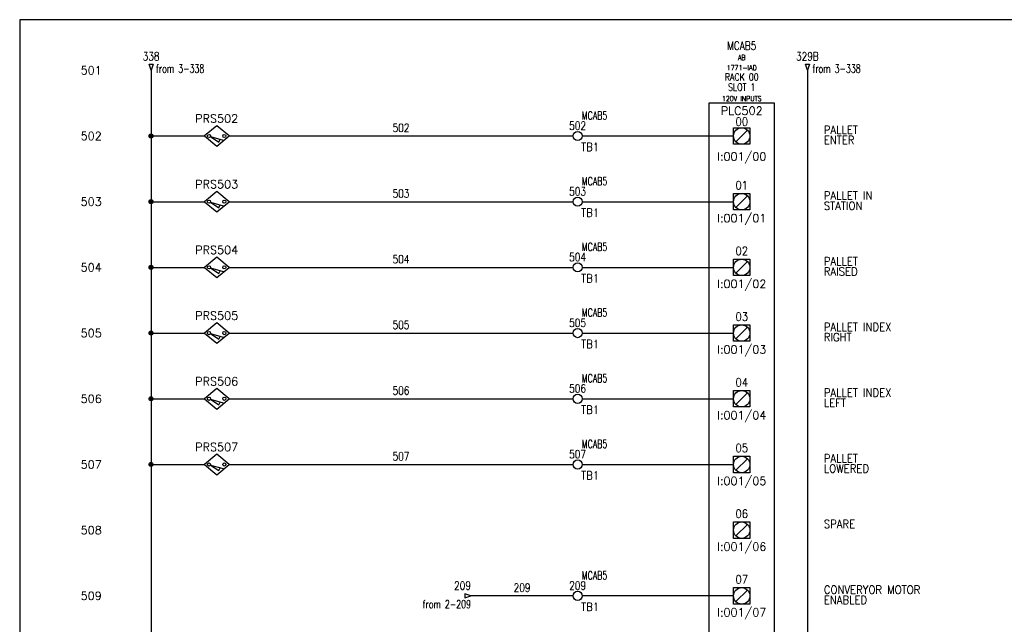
# Model space of a CAD drawing. Header units: inches. Extents: x 0 to 30, y 0 to 19.
# Tile 2 of 2: x 0 to 15, y 9.8 to 19. Entities that reach past the tile are written whole.
import ezdxf
from ezdxf.enums import TextEntityAlignment as Align

# ---------------------------------------------------------------- set-up
doc = ezdxf.new("R2010")
doc.units = ezdxf.units.IN
doc.header["$MEASUREMENT"] = 0
for name, color, linetype in [('BLK_14AWG', 252, 'Continuous'), ('DESC', 1, 'Continuous'), ('LOC', 140, 'Continuous'), ('MISC', 30, 'Continuous'), ('RED_18AWG', 1, 'Continuous'), ('SYMS', 7, 'Continuous'), ('TAGS', 30, 'Continuous'), ('TERMS', 6, 'Continuous'), ('WHT_16AWG', 7, 'Continuous'), ('WIRENO', 3, 'Continuous'), ('WIREREF', 52, 'Continuous'), ('WIREREF_DEST', 62, 'Continuous'), ('XREF', 7, 'Continuous')]:
    doc.layers.add(name, color=color, linetype=linetype)
doc.layers.add('Viewports', color=3, linetype='Continuous', plot=False)
doc.styles.add('WD', font='romans.shx')

# ---------------------------------------------------------------- blocks, each defined once
blk = doc.blocks.new('PLCIO_4C34')
at = {"layer": 'SYMS'}
for p, q in [((0.5, 0.5), (-0.5, 0.5)), ((-0.5, 0.5), (-0.5, -16.375)), ((0.5, -16.375), (0.5, 0.5)), ((-0.125, 0.125), (0.125, 0.125)), ((-0.125, -0.125), (-0.125, 0.125)), ((-0.125, 0.125), (0.125, 0.125)), ((-0.125, -0.125), (-0.125, 0.125)), ((0.088, 0.088), (-0.088, -0.088)), ((0.125, 0.125), (0.125, -0.125)), ((0.125, 0.125), (0.125, -0.125)), ((0.125, -0.125), (-0.125, -0.125)), ((0.125, -0.125), (-0.125, -0.125)), ((-0.125, -0.875), (0.125, -0.875)), ((-0.125, -1.125), (-0.125, -0.875)), ((-0.125, -0.875), (0.125, -0.875)), ((-0.125, -1.125), (-0.125, -0.875)), ((0.125, -0.875), (0.125, -1.125)), ((0.125, -0.875), (0.125, -1.125)), ((0.088, -0.912), (-0.088, -1.088)), ((0.125, -1.125), (-0.125, -1.125)), ((0.125, -1.125), (-0.125, -1.125)), ((-0.125, -1.875), (0.125, -1.875)), ((-0.125, -2.125), (-0.125, -1.875)), ((-0.125, -1.875), (0.125, -1.875)), ((-0.125, -2.125), (-0.125, -1.875)), ((0.088, -1.912), (-0.088, -2.088)), ((0.125, -1.875), (0.125, -2.125)), ((0.125, -1.875), (0.125, -2.125)), ((0.125, -2.125), (-0.125, -2.125)), ((0.125, -2.125), (-0.125, -2.125)), ((-0.125, -2.875), (0.125, -2.875)), ((-0.125, -3.125), (-0.125, -2.875)), ((-0.125, -2.875), (0.125, -2.875)), ((-0.125, -3.125), (-0.125, -2.875)), ((0.088, -2.912), (-0.088, -3.088)), ((0.125, -2.875), (0.125, -3.125)), ((0.125, -2.875), (0.125, -3.125)), ((0.125, -3.125), (-0.125, -3.125)), ((0.125, -3.125), (-0.125, -3.125)), ((-0.125, -3.875), (0.125, -3.875)), ((-0.125, -4.125), (-0.125, -3.875)), ((-0.125, -3.875), (0.125, -3.875)), ((-0.125, -4.125), (-0.125, -3.875)), ((0.125, -3.875), (0.125, -4.125)), ((0.125, -3.875), (0.125, -4.125)), ((0.088, -3.912), (-0.088, -4.088)), ((0.125, -4.125), (-0.125, -4.125)), ((0.125, -4.125), (-0.125, -4.125)), ((-0.125, -4.875), (0.125, -4.875)), ((-0.125, -5.125), (-0.125, -4.875)), ((-0.125, -4.875), (0.125, -4.875)), ((-0.125, -5.125), (-0.125, -4.875)), ((0.088, -4.912), (-0.088, -5.088)), ((0.125, -4.875), (0.125, -5.125)), ((0.125, -4.875), (0.125, -5.125)), ((0.125, -5.125), (-0.125, -5.125)), ((0.125, -5.125), (-0.125, -5.125)), ((-0.125, -5.875), (0.125, -5.875)), ((-0.125, -6.125), (-0.125, -5.875)), ((-0.125, -5.875), (0.125, -5.875)), ((-0.125, -6.125), (-0.125, -5.875)), ((0.088, -5.912), (-0.088, -6.088)), ((0.125, -5.875), (0.125, -6.125)), ((0.125, -5.875), (0.125, -6.125)), ((0.125, -6.125), (-0.125, -6.125)), ((0.125, -6.125), (-0.125, -6.125)), ((-0.125, -6.875), (0.125, -6.875)), ((-0.125, -7.125), (-0.125, -6.875)), ((-0.125, -6.875), (0.125, -6.875)), ((-0.125, -7.125), (-0.125, -6.875)), ((0.125, -6.875), (0.125, -7.125)), ((0.125, -6.875), (0.125, -7.125)), ((0.088, -6.912), (-0.088, -7.088)), ((0.125, -7.125), (-0.125, -7.125)), ((0.125, -7.125), (-0.125, -7.125)), ((-0.125, -7.875), (0.125, -7.875)), ((-0.125, -8.125), (-0.125, -7.875)), ((-0.125, -7.875), (0.125, -7.875)), ((-0.125, -8.125), (-0.125, -7.875)), ((0.088, -7.912), (-0.088, -8.088)), ((0.125, -7.875), (0.125, -8.125)), ((0.125, -7.875), (0.125, -8.125)), ((0.125, -8.125), (-0.125, -8.125)), ((0.125, -8.125), (-0.125, -8.125)), ((-0.125, -8.875), (0.125, -8.875)), ((-0.125, -9.125), (-0.125, -8.875)), ((-0.125, -8.875), (0.125, -8.875)), ((-0.125, -9.125), (-0.125, -8.875)), ((0.088, -8.912), (-0.088, -9.088)), ((0.125, -8.875), (0.125, -9.125)), ((0.125, -8.875), (0.125, -9.125)), ((0.125, -9.125), (-0.125, -9.125)), ((0.125, -9.125), (-0.125, -9.125)), ((-0.125, -9.875), (0.125, -9.875)), ((-0.125, -10.125), (-0.125, -9.875)), ((-0.125, -9.875), (0.125, -9.875)), ((-0.125, -10.125), (-0.125, -9.875)), ((0.125, -9.875), (0.125, -10.125)), ((0.125, -9.875), (0.125, -10.125)), ((0.088, -9.912), (-0.088, -10.088)), ((0.125, -10.125), (-0.125, -10.125)), ((0.125, -10.125), (-0.125, -10.125)), ((-0.125, -10.875), (0.125, -10.875)), ((-0.125, -11.125), (-0.125, -10.875)), ((-0.125, -10.875), (0.125, -10.875)), ((-0.125, -11.125), (-0.125, -10.875)), ((0.088, -10.912), (-0.088, -11.088)), ((0.125, -10.875), (0.125, -11.125)), ((0.125, -10.875), (0.125, -11.125)), ((0.125, -11.125), (-0.125, -11.125)), ((0.125, -11.125), (-0.125, -11.125)), ((-0.125, -11.875), (0.125, -11.875)), ((-0.125, -12.125), (-0.125, -11.875)), ((-0.125, -11.875), (0.125, -11.875)), ((-0.125, -12.125), (-0.125, -11.875)), ((0.088, -11.912), (-0.088, -12.088)), ((0.125, -11.875), (0.125, -12.125)), ((0.125, -11.875), (0.125, -12.125)), ((0.125, -12.125), (-0.125, -12.125)), ((0.125, -12.125), (-0.125, -12.125)), ((-0.125, -12.875), (0.125, -12.875)), ((-0.125, -13.125), (-0.125, -12.875)), ((-0.125, -12.875), (0.125, -12.875)), ((-0.125, -13.125), (-0.125, -12.875)), ((0.125, -12.875), (0.125, -13.125)), ((0.125, -12.875), (0.125, -13.125)), ((0.088, -12.912), (-0.088, -13.088)), ((0.125, -13.125), (-0.125, -13.125)), ((0.125, -13.125), (-0.125, -13.125)), ((-0.125, -13.875), (0.125, -13.875)), ((-0.125, -14.125), (-0.125, -13.875)), ((-0.125, -13.875), (0.125, -13.875)), ((-0.125, -14.125), (-0.125, -13.875)), ((0.088, -13.912), (-0.088, -14.088)), ((0.125, -13.875), (0.125, -14.125)), ((0.125, -13.875), (0.125, -14.125)), ((0.125, -14.125), (-0.125, -14.125)), ((0.125, -14.125), (-0.125, -14.125)), ((-0.125, -14.875), (0.125, -14.875)), ((-0.125, -15.125), (-0.125, -14.875)), ((-0.125, -14.875), (0.125, -14.875)), ((-0.125, -15.125), (-0.125, -14.875)), ((0.088, -14.912), (-0.088, -15.088)), ((0.125, -14.875), (0.125, -15.125)), ((0.125, -14.875), (0.125, -15.125)), ((0.125, -15.125), (-0.125, -15.125)), ((0.125, -15.125), (-0.125, -15.125)), ((-0.125, -15.875), (0.125, -15.875)), ((-0.125, -16.125), (-0.125, -15.875)), ((0.125, -15.875), (0.125, -16.125)), ((0.088, -15.912), (-0.088, -16.088)), ((0.125, -16.125), (-0.125, -16.125)), ((-0.5, -16.375), (0.5, -16.375))]:
    blk.add_line(p, q, dxfattribs=at)
for centre in [(0, 0), (0, -1), (0, -2), (0, -3), (0, -4), (0, -5), (0, -6), (0, -7), (0, -8), (0, -9), (0, -10), (0, -11), (0, -12), (0, -13), (0, -14), (0, -15), (0, -16)]:
    blk.add_circle(centre, 0.125, dxfattribs=at)
at = {"layer": 'SYMS', "style": 'WD'}
for tag, width, p in [('INST', 0.8, (0, 1.482)), ('LOC', 0.8, (0, 1.312)), ('MFG', 0.8, (0, 1.156)), ('CAT', 0.9, (0, 1)), ('DESC', 0.8, (0, 0.53)), ('TERM01', 0.9, (0, 0.156)), ('TERM02', 0.9, (0, -0.812)), ('TERM03', 0.9, (0, -1.812)), ('TERM04', 0.9, (0, -2.812)), ('TERM05', 0.9, (0, -3.812)), ('TERM06', 0.9, (0, -4.812)), ('TERM07', 0.9, (0, -5.812)), ('TERM08', 0.9, (0, -6.812)), ('TERM09', 0.9, (0, -7.812)), ('TERM10', 0.9, (0, -8.812)), ('TERM11', 0.9, (0, -9.812)), ('TERM12', 0.9, (0, -10.812)), ('TERM13', 0.9, (0, -11.812)), ('TERM14', 0.9, (0, -12.812)), ('TERM15', 0.9, (0, -13.812)), ('TERM16', 0.9, (0, -14.812)), ('TERM17', 0.9, (0, -15.812))]:
    blk.add_attdef(tag, text='', height=0.125, dxfattribs=dict(at, width=width)).set_placement(p, align=Align.CENTER)
at = {"layer": 'SYMS', "linetype": 'Continuous', "style": 'WD', "flags": 9}
blk.add_attdef('ASSYCODE', text='', height=0.01, dxfattribs=at).set_placement((0.23, 1.071), align=Align.CENTER)
at = {"layer": 'SYMS', "style": 'WD'}
for tag, p in [('LINE1', (0, 0.844)), ('LINE2', (0, 0.688)), ('TAG', (0, 0.322))]:
    blk.add_attdef(tag, text='', height=0.125, dxfattribs=at).set_placement(p, align=Align.CENTER)
at = {"layer": 'SYMS', "style": 'WD', "width": 0.9}
for tag, p in [('DESCA01', (1.25, 0.031)), ('DESCB01', (1.25, -0.125)), ('DESCC01', (1.25, -0.281)), ('DESCD01', (1.25, -0.438)), ('DESCE01', (1.25, -0.594)), ('DESCA02', (1.25, -0.969)), ('DESCB02', (1.25, -1.125)), ('DESCC02', (1.25, -1.281)), ('DESCD02', (1.25, -1.438)), ('DESCE02', (1.25, -1.594)), ('DESCA03', (1.25, -1.969)), ('DESCB03', (1.25, -2.125)), ('DESCC03', (1.25, -2.281)), ('DESCD03', (1.25, -2.438)), ('DESCE03', (1.25, -2.594)), ('DESCA04', (1.25, -2.969)), ('DESCB04', (1.25, -3.125)), ('DESCC04', (1.25, -3.281)), ('DESCD04', (1.25, -3.438)), ('DESCE04', (1.25, -3.594)), ('DESCA05', (1.25, -3.969)), ('DESCB05', (1.25, -4.125)), ('DESCC05', (1.25, -4.281)), ('DESCD05', (1.25, -4.438)), ('DESCE05', (1.25, -4.594)), ('DESCA06', (1.25, -4.969)), ('DESCB06', (1.25, -5.125)), ('DESCC06', (1.25, -5.281)), ('DESCD06', (1.25, -5.438)), ('DESCE06', (1.25, -5.594)), ('DESCA07', (1.25, -5.969)), ('DESCB07', (1.25, -6.125)), ('DESCC07', (1.25, -6.281)), ('DESCD07', (1.25, -6.438)), ('DESCE07', (1.25, -6.594)), ('DESCA08', (1.25, -6.969)), ('DESCB08', (1.25, -7.125)), ('DESCC08', (1.25, -7.281)), ('DESCD08', (1.25, -7.438)), ('DESCE08', (1.25, -7.594)), ('DESCA09', (1.25, -7.969)), ('DESCB09', (1.25, -8.125)), ('DESCC09', (1.25, -8.281)), ('DESCD09', (1.25, -8.438)), ('DESCE09', (1.25, -8.594)), ('DESCA10', (1.25, -8.969)), ('DESCB10', (1.25, -9.125)), ('DESCC10', (1.25, -9.281)), ('DESCD10', (1.25, -9.438)), ('DESCE10', (1.25, -9.594)), ('DESCA11', (1.25, -9.969)), ('DESCB11', (1.25, -10.125)), ('DESCC11', (1.25, -10.281)), ('DESCD11', (1.25, -10.438)), ('DESCE11', (1.25, -10.594)), ('DESCA12', (1.25, -10.969)), ('DESCB12', (1.25, -11.125)), ('DESCC12', (1.25, -11.281)), ('DESCD12', (1.25, -11.438)), ('DESCE12', (1.25, -11.594)), ('DESCA13', (1.25, -11.969)), ('DESCB13', (1.25, -12.125)), ('DESCC13', (1.25, -12.281)), ('DESCD13', (1.25, -12.438)), ('DESCE13', (1.25, -12.594)), ('DESCA14', (1.25, -12.969)), ('DESCB14', (1.25, -13.125)), ('DESCC14', (1.25, -13.281)), ('DESCD14', (1.25, -13.438)), ('DESCE14', (1.25, -13.594)), ('DESCA15', (1.25, -13.969)), ('DESCB15', (1.25, -14.125)), ('DESCC15', (1.25, -14.281)), ('DESCD15', (1.25, -14.438)), ('DESCE15', (1.25, -14.594)), ('DESCA16', (1.25, -14.969)), ('DESCB16', (1.25, -15.125)), ('DESCC16', (1.25, -15.281)), ('DESCD16', (1.25, -15.438)), ('DESCE16', (1.25, -15.594))]:
    blk.add_attdef(tag, p, '', height=0.125, dxfattribs=at)
at = {"layer": 'SYMS', "style": 'WD', "flags": 1}
for tag, p in [('X4TERM01', (-0.125, 0)), ('X4TERM02', (-0.125, -1)), ('X4TERM03', (-0.125, -2)), ('X4TERM04', (-0.125, -3)), ('X4TERM05', (-0.125, -4)), ('X4TERM06', (-0.125, -5)), ('X4TERM07', (-0.125, -6)), ('X4TERM08', (-0.125, -7)), ('X4TERM09', (-0.125, -8)), ('X4TERM10', (-0.125, -9)), ('X4TERM11', (-0.125, -10)), ('X4TERM12', (-0.125, -11)), ('X4TERM13', (-0.125, -12)), ('X4TERM14', (-0.125, -13)), ('X4TERM15', (-0.125, -14)), ('X4TERM16', (-0.125, -15)), ('X1TERM17', (0.125, -16))]:
    blk.add_attdef(tag, p, '', height=0.01, dxfattribs=at)
at = {"layer": 'SYMS', "style": 'WD', "width": 0.9}
for tag, p in [('TERMDESC01', (-0.188, -0.062)), ('TERMDESC02', (-0.188, -1.062)), ('TERMDESC03', (-0.188, -2.062)), ('TERMDESC04', (-0.188, -3.062)), ('TERMDESC05', (-0.188, -4.062)), ('TERMDESC06', (-0.188, -5.062)), ('TERMDESC07', (-0.188, -6.062)), ('TERMDESC08', (-0.188, -7.062)), ('TERMDESC09', (-0.188, -8.062)), ('TERMDESC10', (-0.188, -9.062)), ('TERMDESC11', (-0.188, -10.062)), ('TERMDESC12', (-0.188, -11.062)), ('TERMDESC13', (-0.188, -12.062)), ('TERMDESC14', (-0.188, -13.062)), ('TERMDESC15', (-0.188, -14.062)), ('TERMDESC16', (-0.188, -15.062))]:
    blk.add_attdef(tag, text='', height=0.125, dxfattribs=at).set_placement(p, align=Align.TOP_RIGHT)
at = {"layer": 'SYMS', "style": 'WD'}
for tag, p in [('TAGA01', (0, -0.25)), ('TAGA02', (0, -1.188)), ('TAGA03', (0, -2.188)), ('TAGA04', (0, -3.188)), ('TAGA05', (0, -4.188)), ('TAGA06', (0, -5.188)), ('TAGA07', (0, -6.188)), ('TAGA08', (0, -7.188)), ('TAGA09', (0, -8.188)), ('TAGA10', (0, -9.188)), ('TAGA11', (0, -10.188)), ('TAGA12', (0, -11.188)), ('TAGA13', (0, -12.188)), ('TAGA14', (0, -13.188)), ('TAGA15', (0, -14.188)), ('TAGA16', (0, -15.188))]:
    blk.add_attdef(tag, text='', height=0.125, dxfattribs=at).set_placement(p, align=Align.TOP_CENTER)
at = {"layer": 'SYMS', "style": 'WD', "width": 0.9}
blk.add_attdef('TERMDESC17', text='', height=0.125, dxfattribs=at).set_placement((0.188, -16.062), align=Align.TOP_LEFT)
blk = doc.blocks.new('WD_MLRH')
at = {"style": 'WD'}
blk.add_attdef('RUNGFIRST', text='', height=0.125, dxfattribs=at).set_placement((-0.25, 0), align=Align.MIDDLE_RIGHT)
at = {"style": 'WD', "flags": 1}
for tag, p in [('RUNGHORV', (-0.25, -0.127)), ('RUNGINC', (-0.25, -0.163)), ('WIREMODE', (-0.25, -0.281)), ('RUNGDIST', (-0.25, -0.2)), ('RUNGCNT', (-0.25, -0.237)), ('WIREFMT', (-0.25, -0.321)), ('WIRE-START', (-0.25, -0.356)), ('WIRE-GSUF', (-0.25, -0.396)), ('PH3SPACE', (-0.25, -0.437))]:
    blk.add_attdef(tag, text='', height=0.025, dxfattribs=at).set_placement(p, align=Align.RIGHT)
blk = doc.blocks.new('WDDOT')
for radius in [0.03, 0.0187, 0.00929]:
    blk.add_circle((0, 0), radius)
blk = doc.blocks.new('HA1D2')
blk.add_lwpolyline([(0, 0.094), (0.031, 0.094), (0, 0), (-0.031, 0.094), (0, 0.094)])
at = {"style": 'WD', "width": 0.8, "flags": 8}
blk.add_attdef('WIRENO', text='', height=0.125, dxfattribs=at).set_placement((0, 0.15), align=Align.CENTER)
at = {"style": 'WD', "flags": 1}
for tag, p in [('X8TERM01', (0, 0)), ('SIGCODE', (0.026, 0.066))]:
    blk.add_attdef(tag, p, '', height=0.01, dxfattribs=at)
at = {"style": 'WD', "width": 0.7}
for tag, p in [('XREF', (0.077, -0.037)), ('DESC1', (0.077, -0.206))]:
    blk.add_attdef(tag, p, '', height=0.125, dxfattribs=at)
blk = doc.blocks.new('HT0W02')
blk.add_circle((0, 0), 0.0699)
at = {"style": 'WD'}
for tag, p, width in [('INST', (0.062, 0.42), 0.7), ('LOC', (0.062, 0.25), 0.7), ('DESC1', (0.053, -0.385), 0.8)]:
    blk.add_attdef(tag, p, '', height=0.125, dxfattribs=dict(at, width=width))
at = {"linetype": 'Continuous', "style": 'WD', "width": 0.8, "flags": 8}
blk.add_attdef('WIRENO', text='', height=0.125, dxfattribs=at).set_placement((0, 0.094), align=Align.CENTER)
at = {"style": 'WD', "flags": 1}
for tag, p, height in [('X4TERM01', (-0.07, 0), 0.0125), ('X4TERMDESC01', (-0.055, -0.023), 0.025), ('X2TERMDESC01', (-0.006, 0.029), 0.025), ('X2TERM01', (0, 0.07), 0.0125), ('STRIPSEQ', (0, 0), 0.00125), ('X1TERMDESC01', (0.039, -0.003), 0.025), ('X1TERM01', (0.07, 0), 0.0125), ('LINKTERM', (0, -0.002), 0.00125), ('X8TERM01', (0, -0.07), 0.0125), ('X8TERMDESC01', (0, -0.054), 0.025)]:
    blk.add_attdef(tag, p, '', height=height, dxfattribs=at)
at = {"linetype": 'Continuous', "style": 'WD'}
for tag, p, height, width, flags in [('TAGSTRIP', (0.053, -0.229), 0.125, 0.9, 8), ('CAT', (0.213, -0.406), 0.109, 0.8, 1), ('DESC2', (0.053, -0.541), 0.125, 0.8, 8), ('DESC3', (0.053, -0.698), 0.125, 0.8, 8)]:
    blk.add_attdef(tag, p, '', height=height, dxfattribs=dict(at, width=width, flags=flags))
at = {"linetype": 'Continuous', "style": 'WD', "width": 0.8, "flags": 1}
blk.add_attdef('MFG', text='', height=0.109, dxfattribs=at).set_placement((0.088, -0.406), align=Align.RIGHT)
at = {"style": 'WD', "width": 0.7, "flags": 1}
blk.add_attdef('ASSYCODE', (0.062, -0.281), '', height=0.01, dxfattribs=at)
blk = doc.blocks.new('HA1D3')
blk.add_lwpolyline([(-0.094, 0), (-0.094, -0.031), (0, 0), (-0.094, 0.031), (-0.094, 0)])
at = {"style": 'WD', "width": 0.8, "flags": 8}
blk.add_attdef('WIRENO', text='', height=0.125, dxfattribs=at).set_placement((0, 0.094), align=Align.RIGHT)
at = {"style": 'WD', "flags": 1}
blk.add_attdef('SIGCODE', text='', height=0.01, dxfattribs=at).set_placement((-0.02, 0.047), align=Align.RIGHT)
blk.add_attdef('X1TERM01', (0, 0), '', height=0.01, dxfattribs=at)
at = {"style": 'WD', "width": 0.7}
for tag, p in [('XREF', (0, -0.188)), ('DESC1', (0, -0.375))]:
    blk.add_attdef(tag, text='', height=0.125, dxfattribs=at).set_placement(p, align=Align.RIGHT)
blk = doc.blocks.new('WD_WNH')
at = {"linetype": 'Continuous', "style": 'WD', "width": 0.8}
blk.add_attdef('WIRENO', text='', height=0.125, dxfattribs=at).set_placement((0, 0.062), align=Align.CENTER)
at = {"style": 'WD', "flags": 1}
for tag, p in [('W01USER', (0, 0.078)), ('W02USER', (0, 0.07)), ('W03USER', (0, 0.062)), ('W04USER', (0, 0.055)), ('W05USER', (0, 0.047)), ('W06USER', (0, 0.039)), ('W07USER', (0, 0.031)), ('W08USER', (0, 0.023)), ('W09USER', (0, 0.016)), ('W10USER', (0, 0.008))]:
    blk.add_attdef(tag, text='', height=0.005, dxfattribs=at).set_placement(p, align=Align.CENTER)
blk = doc.blocks.new('HPX11')
for p, q in [((0, 0.156), (-0.188, 0)), ((0.188, 0), (0, 0.156)), ((-0.188, 0), (0, -0.156)), ((0, -0.156), (0.188, 0))]:
    blk.add_line(p, q)
at = {"linetype": 'Continuous'}
for p, q in [((-0.094, -0.008), (0.031, -0.093)), ((-0.094, -0.008), (0.098, -0.063)), ((0.031, -0.093), (0.055, -0.05))]:
    blk.add_line(p, q, dxfattribs=at)
for centre in [(-0.116, 0), (0.116, 0)]:
    blk.add_circle(centre, 0.0242)
at = {"style": 'WD', "width": 0.7}
for tag, p in [('INST', (0, 0.841)), ('LOC', (0, 0.672)), ('DESC1', (0, 0.516)), ('DESC2', (0, 0.359)), ('XREF', (0, -0.314)), ('WDTAGALT', (-0.009, -0.469))]:
    blk.add_attdef(tag, text='', height=0.125, dxfattribs=at).set_placement(p, align=Align.CENTER)
at = {"style": 'WD'}
blk.add_attdef('TAG1', text='', height=0.125, dxfattribs=at).set_placement((0, 0.203), align=Align.CENTER)
for tag, p in [('X2LINK', (0, 0.297)), ('X8LINK', (0, -0.172))]:
    blk.add_attdef(tag, p, '', height=0.01, dxfattribs=at)
at = {"linetype": 'Continuous', "style": 'WD', "flags": 8}
for tag, p in [('TERM03', (-0.062, 0.172)), ('TERM01', (-0.25, -0.031))]:
    blk.add_attdef(tag, text='', height=0.125, dxfattribs=at).set_placement(p, align=Align.TOP_RIGHT)
at = {"style": 'WD'}
for tag, p, height, flags in [('X2TERM03', (0, 0.156), 0.0125, 1), ('X4TERM01', (-0.188, 0), 0.0125, 1), ('CONTACT', (0.038, 0.02), 0.01, 1), ('FAMILY', (0.038, 0.037), 0.01, 9), ('X1TERM02', (0.188, 0), 0.0125, 1)]:
    blk.add_attdef(tag, p, '', height=height, dxfattribs=dict(at, flags=flags))
at = {"linetype": 'Continuous', "style": 'WD', "flags": 9}
for tag, p in [('CAT', (0.063, -0.007)), ('ASSYCODE', (0.062, -0.043)), ('MFG', (0.063, -0.027))]:
    blk.add_attdef(tag, text='', height=0.01, dxfattribs=at).set_placement(p, align=Align.CENTER)
at = {"linetype": 'Continuous', "style": 'WD', "flags": 8}
blk.add_attdef('TERM02', text='', height=0.125, dxfattribs=at).set_placement((0.25, -0.031), align=Align.TOP_LEFT)

msp = doc.modelspace()

# ---------------------------------------------------------------- linework, layer by layer
at = {"layer": 'BLK_14AWG'}
for p, q in [((2.001, 18.25), (2.001, 0.5)), ((2.001, 17.25), (2.813, 17.25)), ((2.001, 16.25), (2.813, 16.25)), ((2.001, 15.25), (2.813, 15.25)), ((2.001, 14.25), (2.813, 14.25)), ((2.001, 13.25), (2.813, 13.25)), ((2.001, 12.25), (2.813, 12.25))]:
    msp.add_line(p, q, dxfattribs=at)
at = {"layer": 'RED_18AWG'}
for p, q in [((3.188, 17.25), (8.43, 17.25)), ((8.57, 17.25), (10.875, 17.25)), ((3.188, 16.25), (8.43, 16.25)), ((8.57, 16.25), (10.875, 16.25)), ((3.188, 15.25), (8.43, 15.25)), ((8.57, 15.25), (10.875, 15.25)), ((3.188, 14.25), (8.43, 14.25)), ((8.57, 14.25), (10.875, 14.25)), ((3.188, 13.25), (8.43, 13.25)), ((8.57, 13.25), (10.875, 13.25)), ((3.188, 12.25), (8.43, 12.25)), ((8.57, 12.25), (10.875, 12.25)), ((8.43, 10.25), (6.875, 10.25)), ((10.875, 10.25), (8.57, 10.25))]:
    msp.add_line(p, q, dxfattribs=at)
at = {"layer": 'Viewports'}
msp.add_lwpolyline([(0, 0), (30, 0), (30, 19.02), (0, 19.02)], close=True, dxfattribs=at)
at = {"layer": 'WHT_16AWG'}
msp.add_line((12, 18.25), (12, 0.5), dxfattribs=at)

# ---------------------------------------------------------------- block references
ref = msp.add_blockref('PLCIO_4C34', (11, 17.25))
ref.add_attrib('TERM01', '00', dxfattribs={"layer": 'TERMS', "height": 0.125, "style": 'WD', "width": 0.9}).set_placement((11, 17.406), align=Align.CENTER)
ref.add_attrib('TAGA01', 'I:001/00', dxfattribs={"layer": 'TAGS', "height": 0.125, "style": 'WD'}).set_placement((11, 17), align=Align.TOP_CENTER)
ref.add_attrib('DESCA01', 'PALLET', (12.25, 17.281), dxfattribs={"layer": 'DESC', "height": 0.125, "style": 'WD', "width": 0.9})
ref.add_attrib('DESCB01', 'ENTER', (12.25, 17.125), dxfattribs={"layer": 'DESC', "height": 0.125, "style": 'WD', "width": 0.9})
ref.add_attrib('LINE1', 'RACK 00', dxfattribs={"layer": 'MISC', "height": 0.1094, "style": 'WD', "width": 0.8}).set_placement((11, 18.094), align=Align.CENTER)
ref.add_attrib('DESC', '120V INPUTS', dxfattribs={"layer": 'DESC', "height": 0.07812, "style": 'WD', "width": 0.8}).set_placement((11, 17.78), align=Align.CENTER)
ref.add_attrib('TAG', 'PLC502', dxfattribs={"layer": 'TAGS', "height": 0.125, "style": 'WD'}).set_placement((11, 17.572), align=Align.CENTER)
ref.add_attrib('LINE2', 'SLOT 1', dxfattribs={"layer": 'MISC', "height": 0.1094, "style": 'WD', "width": 0.8}).set_placement((11, 17.938), align=Align.CENTER)
ref.add_attrib('MFG', 'AB', dxfattribs={"layer": 'MISC', "height": 0.0781, "style": 'WD', "width": 0.8}).set_placement((11, 18.406), align=Align.CENTER)
ref.add_attrib('LOC', 'MCAB5', dxfattribs={"layer": 'LOC', "height": 0.125, "style": 'WD', "width": 0.8}).set_placement((11, 18.562), align=Align.CENTER)
ref.add_attrib('CAT', '1771-IAD', dxfattribs={"layer": 'MISC', "height": 0.0781, "style": 'WD', "width": 0.8}).set_placement((11, 18.25), align=Align.CENTER)
ref.add_attrib('TERM02', '01', dxfattribs={"layer": 'TERMS', "height": 0.125, "style": 'WD', "width": 0.9}).set_placement((11, 16.438), align=Align.CENTER)
ref.add_attrib('TAGA02', 'I:001/01', dxfattribs={"layer": 'TAGS', "height": 0.125, "style": 'WD'}).set_placement((11, 16.062), align=Align.TOP_CENTER)
ref.add_attrib('DESCA02', 'PALLET IN ', (12.25, 16.281), dxfattribs={"layer": 'DESC', "height": 0.125, "style": 'WD', "width": 0.9})
ref.add_attrib('DESCB02', 'STATION', (12.25, 16.125), dxfattribs={"layer": 'DESC', "height": 0.125, "style": 'WD', "width": 0.9})
ref.add_attrib('TERM03', '02', dxfattribs={"layer": 'TERMS', "height": 0.125, "style": 'WD', "width": 0.9}).set_placement((11, 15.438), align=Align.CENTER)
ref.add_attrib('TAGA03', 'I:001/02', dxfattribs={"layer": 'TAGS', "height": 0.125, "style": 'WD'}).set_placement((11, 15.062), align=Align.TOP_CENTER)
ref.add_attrib('DESCA03', 'PALLET', (12.25, 15.281), dxfattribs={"layer": 'DESC', "height": 0.125, "style": 'WD', "width": 0.9})
ref.add_attrib('DESCB03', 'RAISED', (12.25, 15.125), dxfattribs={"layer": 'DESC', "height": 0.125, "style": 'WD', "width": 0.9})
ref.add_attrib('TERM04', '03', dxfattribs={"layer": 'TERMS', "height": 0.125, "style": 'WD', "width": 0.9}).set_placement((11, 14.438), align=Align.CENTER)
ref.add_attrib('TAGA04', 'I:001/03', dxfattribs={"layer": 'TAGS', "height": 0.125, "style": 'WD'}).set_placement((11, 14.062), align=Align.TOP_CENTER)
ref.add_attrib('DESCA04', 'PALLET INDEX', (12.25, 14.281), dxfattribs={"layer": 'DESC', "height": 0.125, "style": 'WD', "width": 0.9})
ref.add_attrib('DESCB04', 'RIGHT', (12.25, 14.125), dxfattribs={"layer": 'DESC', "height": 0.125, "style": 'WD', "width": 0.9})
ref.add_attrib('TERM05', '04', dxfattribs={"layer": 'TERMS', "height": 0.125, "style": 'WD', "width": 0.9}).set_placement((11, 13.438), align=Align.CENTER)
ref.add_attrib('TAGA05', 'I:001/04', dxfattribs={"layer": 'TAGS', "height": 0.125, "style": 'WD'}).set_placement((11, 13.062), align=Align.TOP_CENTER)
ref.add_attrib('DESCA05', 'PALLET INDEX', (12.25, 13.281), dxfattribs={"layer": 'DESC', "height": 0.125, "style": 'WD', "width": 0.9})
ref.add_attrib('DESCB05', 'LEFT', (12.25, 13.125), dxfattribs={"layer": 'DESC', "height": 0.125, "style": 'WD', "width": 0.9})
ref.add_attrib('TERM06', '05', dxfattribs={"layer": 'TERMS', "height": 0.125, "style": 'WD', "width": 0.9}).set_placement((11, 12.438), align=Align.CENTER)
ref.add_attrib('TAGA06', 'I:001/05', dxfattribs={"layer": 'TAGS', "height": 0.125, "style": 'WD'}).set_placement((11, 12.062), align=Align.TOP_CENTER)
ref.add_attrib('DESCA06', 'PALLET', (12.25, 12.281), dxfattribs={"layer": 'DESC', "height": 0.125, "style": 'WD', "width": 0.9})
ref.add_attrib('DESCB06', 'LOWERED', (12.25, 12.125), dxfattribs={"layer": 'DESC', "height": 0.125, "style": 'WD', "width": 0.9})
ref.add_attrib('TERM07', '06', dxfattribs={"layer": 'TERMS', "height": 0.125, "style": 'WD', "width": 0.9}).set_placement((11, 11.438), align=Align.CENTER)
ref.add_attrib('TAGA07', 'I:001/06', dxfattribs={"layer": 'TAGS', "height": 0.125, "style": 'WD'}).set_placement((11, 11.062), align=Align.TOP_CENTER)
ref.add_attrib('DESCA07', 'SPARE', (12.25, 11.281), dxfattribs={"layer": 'DESC', "height": 0.125, "style": 'WD', "width": 0.9})
ref.add_attrib('TERM08', '07', dxfattribs={"layer": 'TERMS', "height": 0.125, "style": 'WD', "width": 0.9}).set_placement((11, 10.438), align=Align.CENTER)
ref.add_attrib('TAGA08', 'I:001/07', dxfattribs={"layer": 'TAGS', "height": 0.125, "style": 'WD'}).set_placement((11, 10.062), align=Align.TOP_CENTER)
ref.add_attrib('DESCA08', 'CONVERYOR MOTOR', (12.25, 10.281), dxfattribs={"layer": 'DESC', "height": 0.125, "style": 'WD', "width": 0.9})
ref.add_attrib('DESCB08', 'ENABLED', (12.25, 10.125), dxfattribs={"layer": 'DESC', "height": 0.125, "style": 'WD', "width": 0.9})
ref.add_attrib('TERM09', '10', dxfattribs={"layer": 'TERMS', "height": 0.125, "style": 'WD', "width": 0.9}).set_placement((11, 9.438), align=Align.CENTER)
ref.add_attrib('TAGA09', 'I:001/10', dxfattribs={"layer": 'TAGS', "height": 0.125, "style": 'WD'}).set_placement((11, 9.062), align=Align.TOP_CENTER)
ref.add_attrib('DESCA09', 'HYDRAULIC MOTOR', (12.25, 9.281), dxfattribs={"layer": 'DESC', "height": 0.125, "style": 'WD', "width": 0.9})
ref.add_attrib('DESCB09', 'ENABLED', (12.25, 9.125), dxfattribs={"layer": 'DESC', "height": 0.125, "style": 'WD', "width": 0.9})
ref.add_attrib('TERM10', '11', dxfattribs={"layer": 'TERMS', "height": 0.125, "style": 'WD', "width": 0.9}).set_placement((11, 8.438), align=Align.CENTER)
ref.add_attrib('TAGA10', 'I:001/11', dxfattribs={"layer": 'TAGS', "height": 0.125, "style": 'WD'}).set_placement((11, 8.062), align=Align.TOP_CENTER)
ref.add_attrib('DESCA10', 'INDEXING MOTOR', (12.25, 8.281), dxfattribs={"layer": 'DESC', "height": 0.125, "style": 'WD', "width": 0.9})
ref.add_attrib('DESCB10', 'ENABLED', (12.25, 8.125), dxfattribs={"layer": 'DESC', "height": 0.125, "style": 'WD', "width": 0.9})
ref.add_attrib('TERM11', '12', dxfattribs={"layer": 'TERMS', "height": 0.125, "style": 'WD', "width": 0.9}).set_placement((11, 7.438), align=Align.CENTER)
ref.add_attrib('TAGA11', 'I:001/12', dxfattribs={"layer": 'TAGS', "height": 0.125, "style": 'WD'}).set_placement((11, 7.062), align=Align.TOP_CENTER)
ref.add_attrib('DESCA11', 'SPARE', (12.25, 7.281), dxfattribs={"layer": 'DESC', "height": 0.125, "style": 'WD', "width": 0.9})
ref.add_attrib('TERM12', '13', dxfattribs={"layer": 'TERMS', "height": 0.125, "style": 'WD', "width": 0.9}).set_placement((11, 6.438), align=Align.CENTER)
ref.add_attrib('TAGA12', 'I:001/13', dxfattribs={"layer": 'TAGS', "height": 0.125, "style": 'WD'}).set_placement((11, 6.062), align=Align.TOP_CENTER)
ref.add_attrib('DESCA12', 'SPARE', (12.25, 6.281), dxfattribs={"layer": 'DESC', "height": 0.125, "style": 'WD', "width": 0.9})
ref.add_attrib('TERM13', '14', dxfattribs={"layer": 'TERMS', "height": 0.125, "style": 'WD', "width": 0.9}).set_placement((11, 5.438), align=Align.CENTER)
ref.add_attrib('TAGA13', 'I:001/14', dxfattribs={"layer": 'TAGS', "height": 0.125, "style": 'WD'}).set_placement((11, 5.062), align=Align.TOP_CENTER)
ref.add_attrib('DESCA13', 'SPARE', (12.25, 5.281), dxfattribs={"layer": 'DESC', "height": 0.125, "style": 'WD', "width": 0.9})
ref.add_attrib('TERM14', '15', dxfattribs={"layer": 'TERMS', "height": 0.125, "style": 'WD', "width": 0.9}).set_placement((11, 4.438), align=Align.CENTER)
ref.add_attrib('TAGA14', 'I:001/15', dxfattribs={"layer": 'TAGS', "height": 0.125, "style": 'WD'}).set_placement((11, 4.062), align=Align.TOP_CENTER)
ref.add_attrib('DESCA14', 'SPARE', (12.25, 4.281), dxfattribs={"layer": 'DESC', "height": 0.125, "style": 'WD', "width": 0.9})
ref.add_attrib('TERM15', '16', dxfattribs={"layer": 'TERMS', "height": 0.125, "style": 'WD', "width": 0.9}).set_placement((11, 3.438), align=Align.CENTER)
ref.add_attrib('TAGA15', 'I:001/16', dxfattribs={"layer": 'TAGS', "height": 0.125, "style": 'WD'}).set_placement((11, 3.062), align=Align.TOP_CENTER)
ref.add_attrib('DESCA15', 'SPARE', (12.25, 3.281), dxfattribs={"layer": 'DESC', "height": 0.125, "style": 'WD', "width": 0.9})
ref.add_attrib('TERM16', '17', dxfattribs={"layer": 'TERMS', "height": 0.125, "style": 'WD', "width": 0.9}).set_placement((11, 2.438), align=Align.CENTER)
ref.add_attrib('TAGA16', 'I:001/17', dxfattribs={"layer": 'TAGS', "height": 0.125, "style": 'WD'}).set_placement((11, 2.062), align=Align.TOP_CENTER)
ref.add_attrib('DESCA16', 'SPARE', (12.25, 2.281), dxfattribs={"layer": 'DESC', "height": 0.125, "style": 'WD', "width": 0.9})
ref.add_attrib('TERM17', 'L2', dxfattribs={"layer": 'TERMS', "height": 0.125, "style": 'WD', "width": 0.9}).set_placement((11, 1.438), align=Align.CENTER)
ref.add_attrib('TERMDESC17', 'E', dxfattribs={"layer": 'TERMS', "height": 0.125, "style": 'WD', "width": 0.9}).set_placement((11.188, 1.188), align=Align.TOP_LEFT)
at = {"layer": 'SYMS'}
ref = msp.add_blockref('HA1D2', (2.001, 18.25), dxfattribs=at)
ref.add_attrib('WIRENO', '338', dxfattribs={"layer": 'WIREREF_DEST', "height": 0.125, "style": 'WD', "width": 0.8, "flags": 8}).set_placement((2.001, 18.4), align=Align.CENTER)
ref.add_attrib('XREF', 'from 3-338', (2.077, 18.213), dxfattribs={"layer": 'XREF', "height": 0.125, "style": 'WD', "width": 0.7})
ref = msp.add_blockref('HA1D2', (12, 18.25), dxfattribs=at)
ref.add_attrib('WIRENO', '329B', dxfattribs={"layer": 'WIREREF_DEST', "height": 0.125, "style": 'WD', "width": 0.8, "flags": 8}).set_placement((12, 18.4), align=Align.CENTER)
ref.add_attrib('XREF', 'from 3-338', (12.077, 18.213), dxfattribs={"layer": 'XREF', "height": 0.125, "style": 'WD', "width": 0.7})
ref = msp.add_blockref('WD_MLRH', (1.5, 18.25), dxfattribs=at)
ref.add_attrib('RUNGFIRST', '501', dxfattribs={"layer": 'MISC', "height": 0.125, "style": 'WD'}).set_placement((1.25, 18.25), align=Align.MIDDLE_RIGHT)
ref = msp.add_blockref('HPX11', (3.001, 17.25), dxfattribs=at)
ref.add_attrib('TAG1', 'PRS502', dxfattribs={"layer": 'TAGS', "height": 0.125, "style": 'WD'}).set_placement((3.001, 17.453), align=Align.CENTER)
ref = msp.add_blockref('HT0W02', (8.5, 17.25), dxfattribs=at)
ref.add_attrib('WIRENO', '502', dxfattribs={"layer": 'WIREREF', "linetype": 'Continuous', "height": 0.125, "style": 'WD', "width": 0.8, "flags": 8}).set_placement((8.5, 17.344), align=Align.CENTER)
ref.add_attrib('LOC', 'MCAB5', (8.562, 17.5), dxfattribs={"layer": 'LOC', "height": 0.125, "style": 'WD', "width": 0.7})
ref.add_attrib('TAGSTRIP', 'TB1', (8.553, 17.021), dxfattribs={"layer": 'TAGS', "linetype": 'Continuous', "height": 0.125, "style": 'WD', "width": 0.9, "flags": 8})
for p in [(2.001, 17.25), (2.001, 16.25), (2.001, 15.25), (2.001, 14.25), (2.001, 13.25), (2.001, 12.25)]:
    msp.add_blockref('WDDOT', p, dxfattribs=at)
ref = msp.add_blockref('HPX11', (3.001, 16.25), dxfattribs=at)
ref.add_attrib('TAG1', 'PRS503', dxfattribs={"layer": 'TAGS', "height": 0.125, "style": 'WD'}).set_placement((3.001, 16.453), align=Align.CENTER)
ref = msp.add_blockref('HT0W02', (8.5, 16.25), dxfattribs=at)
ref.add_attrib('WIRENO', '503', dxfattribs={"layer": 'WIREREF', "linetype": 'Continuous', "height": 0.125, "style": 'WD', "width": 0.8, "flags": 8}).set_placement((8.5, 16.344), align=Align.CENTER)
ref.add_attrib('LOC', 'MCAB5', (8.562, 16.5), dxfattribs={"layer": 'LOC', "height": 0.125, "style": 'WD', "width": 0.7})
ref.add_attrib('TAGSTRIP', 'TB1', (8.553, 16.021), dxfattribs={"layer": 'TAGS', "linetype": 'Continuous', "height": 0.125, "style": 'WD', "width": 0.9, "flags": 8})
ref = msp.add_blockref('HT0W02', (8.5, 15.25), dxfattribs=at)
ref.add_attrib('WIRENO', '504', dxfattribs={"layer": 'WIREREF', "linetype": 'Continuous', "height": 0.125, "style": 'WD', "width": 0.8, "flags": 8}).set_placement((8.5, 15.344), align=Align.CENTER)
ref.add_attrib('LOC', 'MCAB5', (8.562, 15.5), dxfattribs={"layer": 'LOC', "height": 0.125, "style": 'WD', "width": 0.7})
ref.add_attrib('TAGSTRIP', 'TB1', (8.553, 15.021), dxfattribs={"layer": 'TAGS', "linetype": 'Continuous', "height": 0.125, "style": 'WD', "width": 0.9, "flags": 8})
ref = msp.add_blockref('HPX11', (3.001, 15.25), dxfattribs=at)
ref.add_attrib('TAG1', 'PRS504', dxfattribs={"layer": 'TAGS', "height": 0.125, "style": 'WD'}).set_placement((3.001, 15.453), align=Align.CENTER)
ref = msp.add_blockref('HPX11', (3.001, 14.25), dxfattribs=at)
ref.add_attrib('TAG1', 'PRS505', dxfattribs={"layer": 'TAGS', "height": 0.125, "style": 'WD'}).set_placement((3.001, 14.453), align=Align.CENTER)
ref = msp.add_blockref('HT0W02', (8.5, 14.25), dxfattribs=at)
ref.add_attrib('WIRENO', '505', dxfattribs={"layer": 'WIREREF', "linetype": 'Continuous', "height": 0.125, "style": 'WD', "width": 0.8, "flags": 8}).set_placement((8.5, 14.344), align=Align.CENTER)
ref.add_attrib('LOC', 'MCAB5', (8.562, 14.5), dxfattribs={"layer": 'LOC', "height": 0.125, "style": 'WD', "width": 0.7})
ref.add_attrib('TAGSTRIP', 'TB1', (8.553, 14.021), dxfattribs={"layer": 'TAGS', "linetype": 'Continuous', "height": 0.125, "style": 'WD', "width": 0.9, "flags": 8})
ref = msp.add_blockref('HPX11', (3.001, 13.25), dxfattribs=at)
ref.add_attrib('TAG1', 'PRS506', dxfattribs={"layer": 'TAGS', "height": 0.125, "style": 'WD'}).set_placement((3.001, 13.453), align=Align.CENTER)
ref = msp.add_blockref('HT0W02', (8.5, 13.25), dxfattribs=at)
ref.add_attrib('WIRENO', '506', dxfattribs={"layer": 'WIREREF', "linetype": 'Continuous', "height": 0.125, "style": 'WD', "width": 0.8, "flags": 8}).set_placement((8.5, 13.344), align=Align.CENTER)
ref.add_attrib('LOC', 'MCAB5', (8.562, 13.5), dxfattribs={"layer": 'LOC', "height": 0.125, "style": 'WD', "width": 0.7})
ref.add_attrib('TAGSTRIP', 'TB1', (8.553, 13.021), dxfattribs={"layer": 'TAGS', "linetype": 'Continuous', "height": 0.125, "style": 'WD', "width": 0.9, "flags": 8})
ref = msp.add_blockref('HT0W02', (8.5, 12.25), dxfattribs=at)
ref.add_attrib('WIRENO', '507', dxfattribs={"layer": 'WIREREF', "linetype": 'Continuous', "height": 0.125, "style": 'WD', "width": 0.8, "flags": 8}).set_placement((8.5, 12.344), align=Align.CENTER)
ref.add_attrib('LOC', 'MCAB5', (8.562, 12.5), dxfattribs={"layer": 'LOC', "height": 0.125, "style": 'WD', "width": 0.7})
ref.add_attrib('TAGSTRIP', 'TB1', (8.553, 12.021), dxfattribs={"layer": 'TAGS', "linetype": 'Continuous', "height": 0.125, "style": 'WD', "width": 0.9, "flags": 8})
ref = msp.add_blockref('HPX11', (3.001, 12.25), dxfattribs=at)
ref.add_attrib('TAG1', 'PRS507', dxfattribs={"layer": 'TAGS', "height": 0.125, "style": 'WD'}).set_placement((3.001, 12.453), align=Align.CENTER)
ref = msp.add_blockref('HT0W02', (8.5, 10.25), dxfattribs=at)
ref.add_attrib('WIRENO', '209', dxfattribs={"layer": 'WIREREF', "linetype": 'Continuous', "height": 0.125, "style": 'WD', "width": 0.8, "flags": 8}).set_placement((8.5, 10.344), align=Align.CENTER)
ref.add_attrib('LOC', 'MCAB5', (8.562, 10.5), dxfattribs={"layer": 'LOC', "height": 0.125, "style": 'WD', "width": 0.7})
ref.add_attrib('TAGSTRIP', 'TB1', (8.553, 10.021), dxfattribs={"layer": 'TAGS', "linetype": 'Continuous', "height": 0.125, "style": 'WD', "width": 0.9, "flags": 8})
ref = msp.add_blockref('HA1D3', (6.875, 10.25), dxfattribs=at)
ref.add_attrib('WIRENO', '209', dxfattribs={"layer": 'WIREREF_DEST', "height": 0.125, "style": 'WD', "width": 0.8, "flags": 8}).set_placement((6.875, 10.344), align=Align.RIGHT)
ref.add_attrib('XREF', 'from 2-209', dxfattribs={"layer": 'XREF', "height": 0.125, "style": 'WD', "width": 0.7}).set_placement((6.875, 10.062), align=Align.RIGHT)
at = {"layer": 'WIRENO'}
ref = msp.add_blockref('WD_WNH', (5.809, 17.25), dxfattribs=at)
ref.add_attrib('WIRENO', '502', dxfattribs={"linetype": 'Continuous', "height": 0.125, "style": 'WD', "width": 0.8}).set_placement((5.809, 17.312), align=Align.CENTER)
ref = msp.add_blockref('WD_WNH', (5.809, 16.25), dxfattribs=at)
ref.add_attrib('WIRENO', '503', dxfattribs={"linetype": 'Continuous', "height": 0.125, "style": 'WD', "width": 0.8}).set_placement((5.809, 16.312), align=Align.CENTER)
ref = msp.add_blockref('WD_WNH', (5.809, 15.25), dxfattribs=at)
ref.add_attrib('WIRENO', '504', dxfattribs={"linetype": 'Continuous', "height": 0.125, "style": 'WD', "width": 0.8}).set_placement((5.809, 15.312), align=Align.CENTER)
ref = msp.add_blockref('WD_WNH', (5.809, 14.25), dxfattribs=at)
ref.add_attrib('WIRENO', '505', dxfattribs={"linetype": 'Continuous', "height": 0.125, "style": 'WD', "width": 0.8}).set_placement((5.809, 14.312), align=Align.CENTER)
ref = msp.add_blockref('WD_WNH', (5.809, 13.25), dxfattribs=at)
ref.add_attrib('WIRENO', '506', dxfattribs={"linetype": 'Continuous', "height": 0.125, "style": 'WD', "width": 0.8}).set_placement((5.809, 13.312), align=Align.CENTER)
ref = msp.add_blockref('WD_WNH', (5.809, 12.25), dxfattribs=at)
ref.add_attrib('WIRENO', '507', dxfattribs={"linetype": 'Continuous', "height": 0.125, "style": 'WD', "width": 0.8}).set_placement((5.809, 12.312), align=Align.CENTER)
ref = msp.add_blockref('WD_WNH', (7.653, 10.25), dxfattribs=at)
ref.add_attrib('WIRENO', '209', dxfattribs={"linetype": 'Continuous', "height": 0.125, "style": 'WD', "width": 0.8}).set_placement((7.653, 10.312), align=Align.CENTER)

# ---------------------------------------------------------------- texts
at = {"layer": 'MISC', "style": 'WD'}
for s, p in [('502', (1.25, 17.25)), ('503', (1.25, 16.25)), ('504', (1.25, 15.25)), ('505', (1.25, 14.25)), ('506', (1.25, 13.25)), ('507', (1.25, 12.25)), ('508', (1.25, 11.25)), ('509', (1.25, 10.25))]:
    msp.add_text(s, height=0.125, dxfattribs=at).set_placement(p, align=Align.MIDDLE_RIGHT)

doc.saveas('drawing.dxf')
